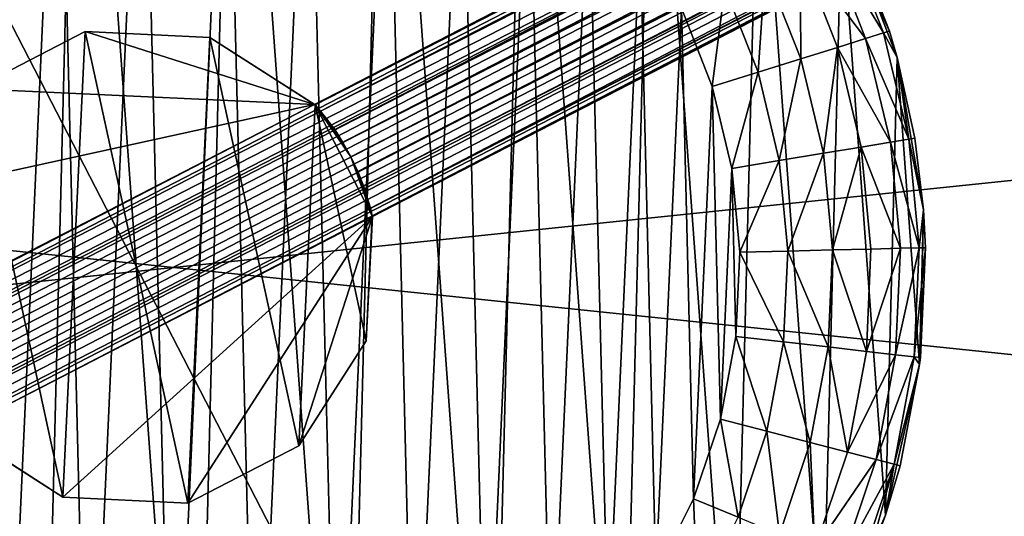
# Model space of a CAD drawing. Header units: millimetres. Extents: x -336 to 335, y 1 to 253.
# Tile 74 of 155: x -4 to 23, y 120 to 134. Entities that reach past the tile are written whole.
import ezdxf

# ---------------------------------------------------------------- set-up
doc = ezdxf.new("R2010")
doc.units = ezdxf.units.MM
doc.header["$LTSCALE"] = 25.4
doc.layers.get('0').update_dxf_attribs({"true_color": 0xff5454})

# ---------------------------------------------------------------- blocks, each defined once
blk = doc.blocks.new('COBA-ANTIQUE-III-9043.STL')
at = {"color": 39, "true_color": 0x42361f}
mesh = blk.add_polyface(dxfattribs=at)
corners = [(-65.316, 252.697, 161.661), (64.25, 1.275, 161.661), (-126.244, 62.203, 161.661), (125.177, 191.769, 161.661)]
mesh.append_faces([[corners[k] for k in face] for face in [(0, 1, 2), (1, 0, 3)]], dxfattribs={"vtx0": -1, "color": 39})
mesh = blk.add_polyface(dxfattribs=at)
corners = [(64.25, 1.275, 167.061), (-65.316, 252.697, 167.061), (-126.244, 62.203, 167.061), (125.177, 191.769, 167.061)]
mesh.append_faces([[corners[k] for k in face] for face in [(0, 1, 2), (1, 0, 3)]], dxfattribs={"vtx0": -1, "color": 39})
at = {"color": 250, "true_color": 0x262626}
mesh = blk.add_polyface(dxfattribs=at)
corners = [(-86.257, 84.466, 150.811), (84.336, 171.855, 150.291), (-86.325, 83.907, 150.291), (83.842, 172.124, 150.811)]
mesh.append_faces([[corners[k] for k in face] for face in [(0, 1, 2), (1, 0, 3)]], dxfattribs={"vtx0": -1, "color": 250})
mesh = blk.add_polyface(dxfattribs=at)
corners = [(83.643, 172.209, 151.211), (83.842, 172.124, 150.811), (-86.257, 84.466, 150.811)]
mesh.append_faces([[corners[k] for k in face] for face in [(0, 1, 2)]], dxfattribs={"color": 250})
mesh = blk.add_polyface(dxfattribs=at)
corners = [(4.265, 131.371, 151.661), (83.643, 172.209, 151.211), (-86.257, 84.466, 150.811)]
mesh.append_faces([[corners[k] for k in face] for face in [(0, 1, 2)]], dxfattribs={"color": 250})
mesh = blk.add_polyface(dxfattribs=at)
corners = [(83.642, 172.209, 152.109), (83.568, 172.239, 151.661), (4.265, 131.371, 151.661)]
mesh.append_faces([[corners[k] for k in face] for face in [(0, 1, 2)]], dxfattribs={"color": 250})
mesh = blk.add_polyface(dxfattribs=at)
corners = [(83.568, 172.239, 151.661), (83.643, 172.209, 151.211), (4.265, 131.371, 151.661)]
mesh.append_faces([[corners[k] for k in face] for face in [(0, 1, 2)]], dxfattribs={"color": 250})
mesh = blk.add_polyface(dxfattribs=at)
corners = [(83.642, 172.209, 152.109), (4.265, 131.371, 151.661), (4.277, 131.358, 151.906)]
mesh.append_faces([[corners[k] for k in face] for face in [(0, 1, 2)]], dxfattribs={"color": 250})
mesh = blk.add_polyface(dxfattribs=at)
corners = [(83.842, 172.124, 152.511), (83.642, 172.209, 152.109), (4.277, 131.358, 151.906)]
mesh.append_faces([[corners[k] for k in face] for face in [(0, 1, 2)]], dxfattribs={"color": 250})
mesh = blk.add_polyface(dxfattribs=at)
corners = [(83.842, 172.124, 152.511), (4.277, 131.358, 151.906), (4.42, 131.195, 152.511)]
mesh.append_faces([[corners[k] for k in face] for face in [(0, 1, 2)]], dxfattribs={"color": 250})
mesh = blk.add_polyface(dxfattribs=at)
corners = [(84.336, 171.855, 153.031), (83.842, 172.124, 152.511), (4.42, 131.195, 152.511)]
mesh.append_faces([[corners[k] for k in face] for face in [(0, 1, 2)]], dxfattribs={"color": 250})
mesh = blk.add_polyface(dxfattribs=at)
corners = [(-86.325, 83.907, 150.291), (84.482, 171.754, 150.189), (-86.327, 83.729, 150.189), (84.336, 171.855, 150.291)]
mesh.append_faces([[corners[k] for k in face] for face in [(0, 1, 2), (1, 0, 3)]], dxfattribs={"vtx0": -1, "color": 250})
mesh = blk.add_polyface(dxfattribs=at)
corners = [(84.336, 171.855, 153.031), (4.42, 131.195, 152.511), (4.806, 130.694, 153.133)]
mesh.append_faces([[corners[k] for k in face] for face in [(0, 1, 2)]], dxfattribs={"color": 250})
mesh = blk.add_polyface(dxfattribs=at)
corners = [(84.482, 171.754, 153.133), (84.336, 171.855, 153.031), (4.806, 130.694, 153.133)]
mesh.append_faces([[corners[k] for k in face] for face in [(0, 1, 2)]], dxfattribs={"color": 250})
mesh = blk.add_polyface(dxfattribs=at)
corners = [(84.482, 171.754, 150.189), (-86.279, 83.304, 150.022), (-86.327, 83.729, 150.189), (84.8, 171.468, 150.022)]
mesh.append_faces([[corners[k] for k in face] for face in [(0, 1, 2), (1, 0, 3)]], dxfattribs={"vtx0": -1, "color": 250})
mesh = blk.add_polyface(dxfattribs=at)
corners = [(84.8, 171.468, 153.3), (84.482, 171.754, 153.133), (4.806, 130.694, 153.133)]
mesh.append_faces([[corners[k] for k in face] for face in [(0, 1, 2)]], dxfattribs={"color": 250})
mesh = blk.add_polyface(dxfattribs=at)
corners = [(84.8, 171.468, 150.022), (-86.127, 82.877, 149.961), (-86.279, 83.304, 150.022), (85.06, 171.095, 149.961)]
mesh.append_faces([[corners[k] for k in face] for face in [(0, 1, 2), (1, 0, 3)]], dxfattribs={"vtx0": -1, "color": 250})
mesh = blk.add_polyface(dxfattribs=at)
corners = [(84.8, 171.468, 153.3), (4.806, 130.694, 153.133), (5.03, 130.348, 153.303)]
mesh.append_faces([[corners[k] for k in face] for face in [(0, 1, 2)]], dxfattribs={"color": 250})
mesh = blk.add_polyface(dxfattribs=at)
corners = [(85.06, 171.095, 153.361), (84.8, 171.468, 153.3), (5.03, 130.348, 153.303)]
mesh.append_faces([[corners[k] for k in face] for face in [(0, 1, 2)]], dxfattribs={"color": 250})
mesh = blk.add_polyface(dxfattribs=at)
corners = [(85.06, 171.095, 149.961), (-85.866, 82.504, 150.022), (-86.127, 82.877, 149.961), (85.213, 170.667, 150.022)]
mesh.append_faces([[corners[k] for k in face] for face in [(0, 1, 2), (1, 0, 3)]], dxfattribs={"vtx0": -1, "color": 250})
mesh = blk.add_polyface(dxfattribs=at)
corners = [(85.06, 171.095, 153.361), (5.03, 130.348, 153.303), (5.245, 129.964, 153.361)]
mesh.append_faces([[corners[k] for k in face] for face in [(0, 1, 2)]], dxfattribs={"color": 250})
mesh = blk.add_polyface(dxfattribs=at)
corners = [(85.213, 170.667, 153.3), (85.06, 171.095, 153.361), (5.245, 129.964, 153.361)]
mesh.append_faces([[corners[k] for k in face] for face in [(0, 1, 2)]], dxfattribs={"color": 250})
mesh = blk.add_polyface(dxfattribs=at)
corners = [(85.213, 170.667, 150.022), (-85.548, 82.218, 150.189), (-85.866, 82.504, 150.022), (85.261, 170.243, 150.189)]
mesh.append_faces([[corners[k] for k in face] for face in [(0, 1, 2), (1, 0, 3)]], dxfattribs={"vtx0": -1, "color": 250})
mesh = blk.add_polyface(dxfattribs=at)
corners = [(85.213, 170.667, 153.3), (5.245, 129.964, 153.361), (5.434, 129.565, 153.303)]
mesh.append_faces([[corners[k] for k in face] for face in [(0, 1, 2)]], dxfattribs={"color": 250})
mesh = blk.add_polyface(dxfattribs=at)
corners = [(85.261, 170.243, 153.133), (85.213, 170.667, 153.3), (5.434, 129.565, 153.303)]
mesh.append_faces([[corners[k] for k in face] for face in [(0, 1, 2)]], dxfattribs={"color": 250})
mesh = blk.add_polyface(dxfattribs=at)
corners = [(85.261, 170.243, 150.189), (-85.403, 82.117, 150.291), (-85.548, 82.218, 150.189), (85.259, 170.065, 150.291)]
mesh.append_faces([[corners[k] for k in face] for face in [(0, 1, 2), (1, 0, 3)]], dxfattribs={"vtx0": -1, "color": 250})
mesh = blk.add_polyface(dxfattribs=at)
corners = [(85.261, 170.243, 153.133), (5.434, 129.565, 153.303), (5.585, 129.182, 153.133)]
mesh.append_faces([[corners[k] for k in face] for face in [(0, 1, 2)]], dxfattribs={"color": 250})
mesh = blk.add_polyface(dxfattribs=at)
corners = [(85.261, 170.243, 153.133), (5.585, 129.182, 153.133), (85.259, 170.065, 153.031)]
mesh.append_faces([[corners[k] for k in face] for face in [(0, 1, 2)]], dxfattribs={"color": 250})
mesh = blk.add_polyface(dxfattribs=at)
corners = [(85.259, 170.065, 150.291), (-84.908, 81.848, 150.811), (-85.403, 82.117, 150.291), (85.191, 169.506, 150.811)]
mesh.append_faces([[corners[k] for k in face] for face in [(0, 1, 2), (1, 0, 3)]], dxfattribs={"vtx0": -1, "color": 250})
mesh = blk.add_polyface(dxfattribs=at)
corners = [(85.259, 170.065, 153.031), (5.585, 129.182, 153.133), (5.769, 128.577, 152.511)]
mesh.append_faces([[corners[k] for k in face] for face in [(0, 1, 2)]], dxfattribs={"color": 250})
mesh = blk.add_polyface(dxfattribs=at)
corners = [(85.259, 170.065, 153.031), (5.769, 128.577, 152.511), (85.191, 169.506, 152.511)]
mesh.append_faces([[corners[k] for k in face] for face in [(0, 1, 2)]], dxfattribs={"color": 250})
mesh = blk.add_polyface(dxfattribs=at)
corners = [(-84.709, 81.763, 151.212), (-84.908, 81.848, 150.811), (85.191, 169.506, 150.811)]
mesh.append_faces([[corners[k] for k in face] for face in [(0, 1, 2)]], dxfattribs={"color": 250})
mesh = blk.add_polyface(dxfattribs=at)
corners = [(-5.331, 122.601, 151.661), (-84.709, 81.763, 151.212), (85.191, 169.506, 150.811)]
mesh.append_faces([[corners[k] for k in face] for face in [(0, 1, 2)]], dxfattribs={"color": 250})
mesh = blk.add_polyface(dxfattribs=at)
corners = [(-5.331, 122.601, 151.661), (85.191, 169.506, 150.811), (5.822, 128.349, 151.661)]
mesh.append_faces([[corners[k] for k in face] for face in [(0, 1, 2)]], dxfattribs={"color": 250})
mesh = blk.add_polyface(dxfattribs=at)
corners = [(5.769, 128.577, 152.511), (85.166, 169.387, 152.32), (85.191, 169.506, 152.511)]
mesh.append_faces([[corners[k] for k in face] for face in [(0, 1, 2)]], dxfattribs={"color": 250})
mesh = blk.add_polyface(dxfattribs=at)
corners = [(5.822, 128.349, 151.661), (85.191, 169.506, 150.811), (85.145, 169.294, 151.212)]
mesh.append_faces([[corners[k] for k in face] for face in [(0, 1, 2)]], dxfattribs={"color": 250})
mesh = blk.add_polyface(dxfattribs=at)
corners = [(5.769, 128.577, 152.511), (5.819, 128.367, 151.906), (85.166, 169.387, 152.32)]
mesh.append_faces([[corners[k] for k in face] for face in [(0, 1, 2)]], dxfattribs={"color": 250})
mesh = blk.add_polyface(dxfattribs=at)
corners = [(85.166, 169.387, 152.32), (5.819, 128.367, 151.906), (85.125, 169.216, 151.661)]
mesh.append_faces([[corners[k] for k in face] for face in [(0, 1, 2)]], dxfattribs={"color": 250})
mesh = blk.add_polyface(dxfattribs=at)
corners = [(5.819, 128.367, 151.906), (5.822, 128.349, 151.661), (85.125, 169.216, 151.661)]
mesh.append_faces([[corners[k] for k in face] for face in [(0, 1, 2)]], dxfattribs={"color": 250})
mesh = blk.add_polyface(dxfattribs=at)
corners = [(5.822, 128.349, 151.661), (85.145, 169.294, 151.212), (85.125, 169.216, 151.661)]
mesh.append_faces([[corners[k] for k in face] for face in [(0, 1, 2)]], dxfattribs={"color": 250})
mesh = blk.add_polyface(dxfattribs=at)
corners = [(250.467, 100.986, 198.061), (-249.533, 152.986, 198.061), (-249.533, 100.986, 198.061), (250.467, 152.986, 198.061)]
mesh.append_faces([[corners[k] for k in face] for face in [(0, 1, 2), (1, 0, 3)]], dxfattribs={"vtx0": -1, "color": 250})
mesh = blk.add_polyface(dxfattribs=at)
corners = [(250.467, 152.986, 167.061), (-249.533, 100.986, 167.061), (-249.533, 152.986, 167.061), (250.467, 100.986, 167.061)]
mesh.append_faces([[corners[k] for k in face] for face in [(0, 1, 2), (1, 0, 3)]], dxfattribs={"vtx0": -1, "color": 250})
mesh = blk.add_polyface(dxfattribs=at)
corners = [(-21.621, 129.605, 86.661), (-21.018, 121.335, 86.661), (-21.727, 125.44, 86.661), (-20.705, 133.668, 86.661), (-19.522, 117.447, 86.661), (-19.014, 137.475, 86.661), (-17.296, 113.926, 86.661), (-16.612, 140.879, 86.661), (-14.426, 110.907, 86.661), (-13.593, 143.749, 86.661), (-11.023, 108.505, 86.661), (-10.072, 145.975, 86.661), (-7.216, 106.814, 86.661), (-6.184, 147.471, 86.661), (-3.152, 105.898, 86.661), (-2.079, 148.18, 86.661), (1.013, 105.792, 86.661), (2.086, 148.074, 86.661), (5.118, 106.501, 86.661), (6.149, 147.158, 86.661), (9.005, 107.997, 86.661), (9.956, 145.467, 86.661), (12.527, 110.223, 86.661), (13.36, 143.065, 86.661), (15.546, 113.093, 86.661), (16.23, 140.046, 86.661), (17.948, 116.497, 86.661), (18.456, 136.525, 86.661), (19.639, 120.304, 86.661), (19.952, 132.637, 86.661), (20.555, 124.367, 86.661), (20.661, 128.532, 86.661)]
mesh.append_faces([[corners[k] for k in face] for face in [(0, 1, 2), (30, 29, 31)]], dxfattribs={"vtx0": -1, "color": 250})
mesh.append_faces([[corners[k] for k in face] for face in [(1, 3, 4), (4, 5, 6), (6, 7, 8), (8, 9, 10), (10, 11, 12), (12, 13, 14), (14, 15, 16), (16, 17, 18), (18, 19, 20), (20, 21, 22), (22, 23, 24), (24, 25, 26), (26, 27, 28), (28, 29, 30)]], dxfattribs={"vtx0": -1, "vtx1": -1, "color": 250})
mesh.append_faces([[corners[k] for k in face] for face in [(1, 0, 3), (4, 3, 5), (6, 5, 7), (8, 7, 9), (10, 9, 11), (12, 11, 13), (14, 13, 15), (16, 15, 17), (18, 17, 19), (20, 19, 21), (22, 21, 23), (24, 23, 25), (26, 25, 27), (28, 27, 29)]], dxfattribs={"vtx0": -1, "vtx2": -1, "color": 250})
mesh = blk.add_polyface(dxfattribs=at)
corners = [(-16.71, 125.451, 151.661), (-16.507, 129.969, 151.661), (-16.767, 127.717, 151.661), (-16.339, 123.214, 151.661), (-15.936, 132.163, 151.661), (-15.661, 121.051, 151.661), (-15.066, 134.257, 151.661), (-14.687, 119.004, 151.661), (-13.913, 136.208, 151.661), (-13.439, 117.111, 151.661), (-12.499, 137.981, 151.661), (-11.939, 115.411, 151.661), (-10.852, 139.539, 151.661), (-10.217, 113.937, 151.661), (-9.005, 140.853, 151.661), (-8.307, 112.716, 151.661), (-6.992, 141.897, 151.661), (-6.245, 111.773, 151.661), (-4.854, 142.651, 151.661), (-4.072, 111.126, 151.661), (-2.632, 143.1, 151.661), (-1.83, 110.788, 151.661), (-0.369, 143.235, 151.661), (0.437, 110.765, 151.661), (1.891, 143.054, 151.661), (2.685, 111.058, 151.661), (4.104, 142.56, 151.661), (4.87, 111.661, 151.661), (6.226, 141.764, 151.661), (6.95, 112.562, 151.661), (8.217, 140.679, 151.661), (8.885, 113.744, 151.661), (10.037, 139.328, 151.661), (10.636, 115.183, 151.661), (11.652, 137.737, 151.661), (12.17, 116.853, 151.661), (13.03, 135.936, 151.661), (13.457, 118.719, 151.661), (14.143, 133.962, 151.661), (14.471, 120.747, 151.661), (14.971, 131.851, 151.661), (15.194, 122.896, 151.661), (15.498, 129.646, 151.661), (15.61, 125.124, 151.661), (15.712, 127.389, 151.661)]
mesh.append_faces([[corners[k] for k in face] for face in [(0, 1, 2), (42, 43, 44)]], dxfattribs={"vtx0": -1, "color": 250})
mesh.append_faces([[corners[k] for k in face] for face in [(1, 3, 4), (4, 5, 6), (6, 7, 8), (8, 9, 10), (10, 11, 12), (12, 13, 14), (14, 15, 16), (16, 17, 18), (18, 19, 20), (20, 21, 22), (22, 23, 24), (24, 25, 26), (26, 27, 28), (28, 29, 30), (30, 31, 32), (32, 33, 34), (34, 35, 36), (36, 37, 38), (38, 39, 40), (40, 41, 42)]], dxfattribs={"vtx0": -1, "vtx1": -1, "color": 250})
mesh.append_faces([[corners[k] for k in face] for face in [(1, 0, 3), (4, 3, 5), (6, 5, 7), (8, 7, 9), (10, 9, 11), (12, 11, 13), (14, 13, 15), (16, 15, 17), (18, 17, 19), (20, 19, 21), (22, 21, 23), (24, 23, 25), (26, 25, 27), (28, 27, 29), (30, 29, 31), (32, 31, 33), (34, 33, 35), (36, 35, 37), (38, 37, 39), (40, 39, 41), (42, 41, 43)]], dxfattribs={"vtx0": -1, "vtx2": -1, "color": 250})
mesh = blk.add_polyface(dxfattribs=at)
corners = [(18.456, 136.525, 86.661), (18.659, 136.108, 146.661), (19.742, 133.348, 146.661)]
mesh.append_faces([[corners[k] for k in face] for face in [(0, 1, 2)]], dxfattribs={"color": 250})
mesh = blk.add_polyface(dxfattribs=at)
corners = [(18.456, 136.525, 86.661), (19.742, 133.348, 146.661), (19.952, 132.637, 86.661)]
mesh.append_faces([[corners[k] for k in face] for face in [(0, 1, 2)]], dxfattribs={"color": 250})
mesh = blk.add_polyface(dxfattribs=at)
corners = [(19.58, 133.297, 147.955), (18.054, 135.82, 149.161), (19.103, 133.148, 149.161), (18.505, 136.035, 147.955)]
mesh.append_faces([[corners[k] for k in face] for face in [(0, 1, 2), (1, 0, 3)]], dxfattribs={"vtx0": -1, "color": 250})
mesh = blk.add_polyface(dxfattribs=at)
corners = [(19.742, 133.348, 146.661), (18.505, 136.035, 147.955), (19.58, 133.297, 147.955), (18.659, 136.108, 146.661)]
mesh.append_faces([[corners[k] for k in face] for face in [(0, 1, 2), (1, 0, 3)]], dxfattribs={"vtx0": -1, "color": 250})
mesh = blk.add_polyface(dxfattribs=at)
corners = [(19.103, 133.148, 149.161), (17.337, 135.479, 150.197), (18.345, 132.91, 150.197), (18.054, 135.82, 149.161)]
mesh.append_faces([[corners[k] for k in face] for face in [(0, 1, 2), (1, 0, 3)]], dxfattribs={"vtx0": -1, "color": 250})
mesh = blk.add_polyface(dxfattribs=at)
corners = [(17.357, 132.6, 150.991), (17.337, 135.479, 150.197), (16.401, 135.035, 150.991), (18.345, 132.91, 150.197)]
mesh.append_faces([[corners[k] for k in face] for face in [(0, 1, 2), (1, 0, 3)]], dxfattribs={"vtx0": -1, "color": 250})
mesh = blk.add_polyface(dxfattribs=at)
corners = [(16.206, 132.239, 151.491), (16.401, 135.035, 150.991), (15.312, 134.517, 151.491), (17.357, 132.6, 150.991)]
mesh.append_faces([[corners[k] for k in face] for face in [(0, 1, 2), (1, 0, 3)]], dxfattribs={"vtx0": -1, "color": 250})
mesh = blk.add_polyface(dxfattribs=at)
corners = [(14.971, 131.851, 151.661), (15.312, 134.517, 151.491), (14.143, 133.962, 151.661), (16.206, 132.239, 151.491)]
mesh.append_faces([[corners[k] for k in face] for face in [(0, 1, 2), (1, 0, 3)]], dxfattribs={"vtx0": -1, "color": 250})
mesh = blk.add_polyface(dxfattribs=at)
corners = [(-6.724, 128.966, 151.661), (4.265, 131.371, 151.661), (-6.889, 125.623, 151.661), (-4.905, 131.796, 151.661), (-1.914, 133.338, 151.661), (1.447, 133.177, 151.661)]
mesh.append_faces([[corners[k] for k in face] for face in [(0, 1, 2), (1, 4, 5)]], dxfattribs={"vtx0": -1, "color": 250})
mesh.append_faces([[corners[k] for k in face] for face in [(1, 0, 3), (1, 3, 4)]], dxfattribs={"vtx0": -1, "vtx2": -1, "color": 250})
mesh = blk.add_polyface(dxfattribs=at)
corners = [(-5.343, 122.614, 161.661), (-6.724, 128.966, 161.661), (-6.885, 125.605, 161.661), (-4.905, 131.796, 161.661), (-2.513, 120.795, 161.661), (-1.914, 133.338, 161.661), (0.848, 120.634, 161.661), (1.447, 133.177, 161.661), (3.838, 122.176, 161.661), (4.277, 131.358, 161.661), (5.658, 125.006, 161.661), (5.819, 128.367, 161.661)]
mesh.append_faces([[corners[k] for k in face] for face in [(0, 1, 2), (9, 10, 11)]], dxfattribs={"vtx0": -1, "color": 250})
mesh.append_faces([[corners[k] for k in face] for face in [(1, 0, 3), (3, 4, 5), (5, 6, 7), (7, 8, 9)]], dxfattribs={"vtx0": -1, "vtx1": -1, "color": 250})
mesh.append_faces([[corners[k] for k in face] for face in [(3, 0, 4), (5, 4, 6), (7, 6, 8), (9, 8, 10)]], dxfattribs={"vtx0": -1, "vtx2": -1, "color": 250})
mesh = blk.add_polyface(dxfattribs=at)
corners = [(-4.905, 131.796, 161.661), (-1.914, 133.338, 151.661), (-4.905, 131.796, 151.661), (-1.914, 133.338, 161.661)]
mesh.append_faces([[corners[k] for k in face] for face in [(0, 1, 2), (1, 0, 3)]], dxfattribs={"vtx0": -1, "color": 250})
mesh = blk.add_polyface(dxfattribs=at)
corners = [(-1.914, 133.338, 161.661), (1.447, 133.177, 151.661), (-1.914, 133.338, 151.661), (1.447, 133.177, 161.661)]
mesh.append_faces([[corners[k] for k in face] for face in [(0, 1, 2), (1, 0, 3)]], dxfattribs={"vtx0": -1, "color": 250})
mesh = blk.add_polyface(dxfattribs=at)
corners = [(4.277, 131.358, 151.906), (4.265, 131.371, 151.661), (1.447, 133.177, 151.661)]
mesh.append_faces([[corners[k] for k in face] for face in [(0, 1, 2)]], dxfattribs={"color": 250})
mesh = blk.add_polyface(dxfattribs=at)
corners = [(1.447, 133.177, 161.661), (4.277, 131.358, 151.906), (1.447, 133.177, 151.661), (4.277, 131.358, 161.661)]
mesh.append_faces([[corners[k] for k in face] for face in [(0, 1, 2), (1, 0, 3)]], dxfattribs={"vtx0": -1, "color": 250})
mesh = blk.add_polyface(dxfattribs=at)
corners = [(19.769, 130.355, 149.161), (18.345, 132.91, 150.197), (18.986, 130.225, 150.197), (19.103, 133.148, 149.161)]
mesh.append_faces([[corners[k] for k in face] for face in [(0, 1, 2), (1, 0, 3)]], dxfattribs={"vtx0": -1, "color": 250})
mesh = blk.add_polyface(dxfattribs=at)
corners = [(20.262, 130.437, 147.955), (19.103, 133.148, 149.161), (19.769, 130.355, 149.161), (19.58, 133.297, 147.955)]
mesh.append_faces([[corners[k] for k in face] for face in [(0, 1, 2), (1, 0, 3)]], dxfattribs={"vtx0": -1, "color": 250})
mesh = blk.add_polyface(dxfattribs=at)
corners = [(19.742, 133.348, 146.661), (19.58, 133.297, 147.955), (19.952, 132.637, 146.661)]
mesh.append_faces([[corners[k] for k in face] for face in [(0, 1, 2)]], dxfattribs={"color": 250})
mesh = blk.add_polyface(dxfattribs=at)
corners = [(19.58, 133.297, 147.955), (20.262, 130.437, 147.955), (19.952, 132.637, 146.661)]
mesh.append_faces([[corners[k] for k in face] for face in [(0, 1, 2)]], dxfattribs={"color": 250})
mesh = blk.add_polyface(dxfattribs=at)
corners = [(19.742, 133.348, 146.661), (19.952, 132.637, 146.661), (19.952, 132.637, 86.661)]
mesh.append_faces([[corners[k] for k in face] for face in [(0, 1, 2)]], dxfattribs={"color": 250})
mesh = blk.add_polyface(dxfattribs=at)
corners = [(17.964, 130.055, 150.991), (18.345, 132.91, 150.197), (17.357, 132.6, 150.991), (18.986, 130.225, 150.197)]
mesh.append_faces([[corners[k] for k in face] for face in [(0, 1, 2), (1, 0, 3)]], dxfattribs={"vtx0": -1, "color": 250})
mesh = blk.add_polyface(dxfattribs=at)
corners = [(16.774, 129.858, 151.491), (17.357, 132.6, 150.991), (16.206, 132.239, 151.491), (17.964, 130.055, 150.991)]
mesh.append_faces([[corners[k] for k in face] for face in [(0, 1, 2), (1, 0, 3)]], dxfattribs={"vtx0": -1, "color": 250})
mesh = blk.add_polyface(dxfattribs=at)
corners = [(19.952, 132.637, 86.661), (20.43, 130.464, 146.661), (20.661, 128.532, 86.661)]
mesh.append_faces([[corners[k] for k in face] for face in [(0, 1, 2)]], dxfattribs={"color": 250})
mesh = blk.add_polyface(dxfattribs=at)
corners = [(19.952, 132.637, 146.661), (20.43, 130.464, 146.661), (19.952, 132.637, 86.661)]
mesh.append_faces([[corners[k] for k in face] for face in [(0, 1, 2)]], dxfattribs={"color": 250})
mesh = blk.add_polyface(dxfattribs=at)
corners = [(19.952, 132.637, 146.661), (20.262, 130.437, 147.955), (20.43, 130.464, 146.661)]
mesh.append_faces([[corners[k] for k in face] for face in [(0, 1, 2)]], dxfattribs={"color": 250})
mesh = blk.add_polyface(dxfattribs=at)
corners = [(15.498, 129.646, 151.661), (16.206, 132.239, 151.491), (14.971, 131.851, 151.661), (16.774, 129.858, 151.491)]
mesh.append_faces([[corners[k] for k in face] for face in [(0, 1, 2), (1, 0, 3)]], dxfattribs={"vtx0": -1, "color": 250})
mesh = blk.add_polyface(dxfattribs=at)
corners = [(4.265, 131.371, 151.661), (-86.257, 84.466, 150.811), (-6.889, 125.623, 151.661)]
mesh.append_faces([[corners[k] for k in face] for face in [(0, 1, 2)]], dxfattribs={"color": 250})
mesh = blk.add_polyface(dxfattribs=at)
corners = [(4.277, 131.358, 161.661), (4.806, 130.694, 153.133), (4.42, 131.195, 152.511)]
mesh.append_faces([[corners[k] for k in face] for face in [(0, 1, 2)]], dxfattribs={"color": 250})
mesh = blk.add_polyface(dxfattribs=at)
corners = [(4.277, 131.358, 161.661), (4.42, 131.195, 152.511), (4.277, 131.358, 151.906)]
mesh.append_faces([[corners[k] for k in face] for face in [(0, 1, 2)]], dxfattribs={"color": 250})
mesh = blk.add_polyface(dxfattribs=at)
corners = [(4.277, 131.358, 161.661), (5.819, 128.367, 161.661), (5.245, 129.964, 153.361)]
mesh.append_faces([[corners[k] for k in face] for face in [(0, 1, 2)]], dxfattribs={"color": 250})
mesh = blk.add_polyface(dxfattribs=at)
corners = [(4.277, 131.358, 161.661), (5.245, 129.964, 153.361), (5.03, 130.348, 153.303)]
mesh.append_faces([[corners[k] for k in face] for face in [(0, 1, 2)]], dxfattribs={"color": 250})
mesh = blk.add_polyface(dxfattribs=at)
corners = [(4.277, 131.358, 161.661), (5.03, 130.348, 153.303), (4.806, 130.694, 153.133)]
mesh.append_faces([[corners[k] for k in face] for face in [(0, 1, 2)]], dxfattribs={"color": 250})
mesh = blk.add_polyface(dxfattribs=at)
corners = [(20.54, 127.509, 147.955), (19.769, 130.355, 149.161), (20.041, 127.496, 149.161), (20.262, 130.437, 147.955)]
mesh.append_faces([[corners[k] for k in face] for face in [(0, 1, 2), (1, 0, 3)]], dxfattribs={"vtx0": -1, "color": 250})
mesh = blk.add_polyface(dxfattribs=at)
corners = [(20.43, 130.464, 146.661), (20.262, 130.437, 147.955), (20.661, 128.532, 146.661)]
mesh.append_faces([[corners[k] for k in face] for face in [(0, 1, 2)]], dxfattribs={"color": 250})
mesh = blk.add_polyface(dxfattribs=at)
corners = [(20.262, 130.437, 147.955), (20.54, 127.509, 147.955), (20.661, 128.532, 146.661)]
mesh.append_faces([[corners[k] for k in face] for face in [(0, 1, 2)]], dxfattribs={"color": 250})
mesh = blk.add_polyface(dxfattribs=at)
corners = [(20.43, 130.464, 146.661), (20.661, 128.532, 146.661), (20.661, 128.532, 86.661)]
mesh.append_faces([[corners[k] for k in face] for face in [(0, 1, 2)]], dxfattribs={"color": 250})
mesh = blk.add_polyface(dxfattribs=at)
corners = [(18.211, 127.451, 150.991), (18.986, 130.225, 150.197), (17.964, 130.055, 150.991), (19.246, 127.477, 150.197)]
mesh.append_faces([[corners[k] for k in face] for face in [(0, 1, 2), (1, 0, 3)]], dxfattribs={"vtx0": -1, "color": 250})
mesh = blk.add_polyface(dxfattribs=at)
corners = [(20.041, 127.496, 149.161), (18.986, 130.225, 150.197), (19.246, 127.477, 150.197), (19.769, 130.355, 149.161)]
mesh.append_faces([[corners[k] for k in face] for face in [(0, 1, 2), (1, 0, 3)]], dxfattribs={"vtx0": -1, "color": 250})
mesh = blk.add_polyface(dxfattribs=at)
corners = [(5.245, 129.964, 153.361), (5.819, 128.367, 161.661), (5.434, 129.565, 153.303)]
mesh.append_faces([[corners[k] for k in face] for face in [(0, 1, 2)]], dxfattribs={"color": 250})
mesh = blk.add_polyface(dxfattribs=at)
corners = [(17.006, 127.421, 151.491), (17.964, 130.055, 150.991), (16.774, 129.858, 151.491), (18.211, 127.451, 150.991)]
mesh.append_faces([[corners[k] for k in face] for face in [(0, 1, 2), (1, 0, 3)]], dxfattribs={"vtx0": -1, "color": 250})
mesh = blk.add_polyface(dxfattribs=at)
corners = [(15.712, 127.389, 151.661), (16.774, 129.858, 151.491), (15.498, 129.646, 151.661), (17.006, 127.421, 151.491)]
mesh.append_faces([[corners[k] for k in face] for face in [(0, 1, 2), (1, 0, 3)]], dxfattribs={"vtx0": -1, "color": 250})
mesh = blk.add_polyface(dxfattribs=at)
corners = [(5.434, 129.565, 153.303), (5.819, 128.367, 161.661), (5.585, 129.182, 153.133)]
mesh.append_faces([[corners[k] for k in face] for face in [(0, 1, 2)]], dxfattribs={"color": 250})
mesh = blk.add_polyface(dxfattribs=at)
corners = [(5.585, 129.182, 153.133), (5.819, 128.367, 161.661), (5.769, 128.577, 152.511)]
mesh.append_faces([[corners[k] for k in face] for face in [(0, 1, 2)]], dxfattribs={"color": 250})
mesh = blk.add_polyface(dxfattribs=at)
corners = [(5.822, 128.349, 151.661), (-2.513, 120.795, 151.661), (-5.331, 122.601, 151.661), (0.848, 120.634, 151.661), (3.838, 122.176, 151.661), (5.658, 125.006, 151.661)]
mesh.append_faces([[corners[k] for k in face] for face in [(0, 1, 2), (4, 0, 5)]], dxfattribs={"vtx0": -1, "color": 250})
mesh.append_faces([[corners[k] for k in face] for face in [(1, 0, 3), (3, 0, 4)]], dxfattribs={"vtx0": -1, "vtx1": -1, "color": 250})
mesh = blk.add_polyface(dxfattribs=at)
corners = [(5.819, 128.367, 151.906), (5.658, 125.006, 151.661), (5.822, 128.349, 151.661)]
mesh.append_faces([[corners[k] for k in face] for face in [(0, 1, 2)]], dxfattribs={"color": 250})
mesh = blk.add_polyface(dxfattribs=at)
corners = [(5.819, 128.367, 151.906), (5.658, 125.006, 161.661), (5.658, 125.006, 151.661), (5.819, 128.367, 161.661)]
mesh.append_faces([[corners[k] for k in face] for face in [(0, 1, 2), (1, 0, 3)]], dxfattribs={"vtx0": -1, "color": 250})
mesh = blk.add_polyface(dxfattribs=at)
corners = [(5.769, 128.577, 152.511), (5.819, 128.367, 161.661), (5.819, 128.367, 151.906)]
mesh.append_faces([[corners[k] for k in face] for face in [(0, 1, 2)]], dxfattribs={"color": 250})
mesh = blk.add_polyface(dxfattribs=at)
corners = [(20.661, 128.532, 146.661), (20.54, 127.509, 147.955), (20.71, 127.513, 146.661)]
mesh.append_faces([[corners[k] for k in face] for face in [(0, 1, 2)]], dxfattribs={"color": 250})
mesh = blk.add_polyface(dxfattribs=at)
corners = [(20.661, 128.532, 86.661), (20.577, 124.551, 146.661), (20.555, 124.367, 86.661)]
mesh.append_faces([[corners[k] for k in face] for face in [(0, 1, 2)]], dxfattribs={"color": 250})
mesh = blk.add_polyface(dxfattribs=at)
corners = [(20.661, 128.532, 86.661), (20.71, 127.513, 146.661), (20.577, 124.551, 146.661)]
mesh.append_faces([[corners[k] for k in face] for face in [(0, 1, 2)]], dxfattribs={"color": 250})
mesh = blk.add_polyface(dxfattribs=at)
corners = [(20.661, 128.532, 146.661), (20.71, 127.513, 146.661), (20.661, 128.532, 86.661)]
mesh.append_faces([[corners[k] for k in face] for face in [(0, 1, 2)]], dxfattribs={"color": 250})
mesh = blk.add_polyface(dxfattribs=at)
corners = [(16.895, 124.976, 151.491), (15.712, 127.389, 151.661), (15.61, 125.124, 151.661), (17.006, 127.421, 151.491)]
mesh.append_faces([[corners[k] for k in face] for face in [(0, 1, 2), (1, 0, 3)]], dxfattribs={"vtx0": -1, "color": 250})
mesh = blk.add_polyface(dxfattribs=at)
corners = [(18.093, 124.838, 150.991), (17.006, 127.421, 151.491), (16.895, 124.976, 151.491), (18.211, 127.451, 150.991)]
mesh.append_faces([[corners[k] for k in face] for face in [(0, 1, 2), (1, 0, 3)]], dxfattribs={"vtx0": -1, "color": 250})
mesh = blk.add_polyface(dxfattribs=at)
corners = [(19.122, 124.719, 150.197), (18.211, 127.451, 150.991), (18.093, 124.838, 150.991), (19.246, 127.477, 150.197)]
mesh.append_faces([[corners[k] for k in face] for face in [(0, 1, 2), (1, 0, 3)]], dxfattribs={"vtx0": -1, "color": 250})
mesh = blk.add_polyface(dxfattribs=at)
corners = [(20.041, 127.496, 149.161), (19.122, 124.719, 150.197), (19.911, 124.628, 149.161), (19.246, 127.477, 150.197)]
mesh.append_faces([[corners[k] for k in face] for face in [(0, 1, 2), (1, 0, 3)]], dxfattribs={"vtx0": -1, "color": 250})
mesh = blk.add_polyface(dxfattribs=at)
corners = [(20.54, 127.509, 147.955), (19.911, 124.628, 149.161), (20.408, 124.571, 147.955), (20.041, 127.496, 149.161)]
mesh.append_faces([[corners[k] for k in face] for face in [(0, 1, 2), (1, 0, 3)]], dxfattribs={"vtx0": -1, "color": 250})
mesh = blk.add_polyface(dxfattribs=at)
corners = [(20.71, 127.513, 146.661), (20.408, 124.571, 147.955), (20.577, 124.551, 146.661), (20.54, 127.509, 147.955)]
mesh.append_faces([[corners[k] for k in face] for face in [(0, 1, 2), (1, 0, 3)]], dxfattribs={"vtx0": -1, "color": 250})
mesh = blk.add_polyface(dxfattribs=at)
corners = [(5.658, 125.006, 151.661), (3.838, 122.176, 161.661), (3.838, 122.176, 151.661), (5.658, 125.006, 161.661)]
mesh.append_faces([[corners[k] for k in face] for face in [(0, 1, 2), (1, 0, 3)]], dxfattribs={"vtx0": -1, "color": 250})
mesh = blk.add_polyface(dxfattribs=at)
corners = [(16.446, 122.57, 151.491), (15.61, 125.124, 151.661), (15.194, 122.896, 151.661), (16.895, 124.976, 151.491)]
mesh.append_faces([[corners[k] for k in face] for face in [(0, 1, 2), (1, 0, 3)]], dxfattribs={"vtx0": -1, "color": 250})
mesh = blk.add_polyface(dxfattribs=at)
corners = [(17.613, 122.266, 150.991), (16.895, 124.976, 151.491), (16.446, 122.57, 151.491), (18.093, 124.838, 150.991)]
mesh.append_faces([[corners[k] for k in face] for face in [(0, 1, 2), (1, 0, 3)]], dxfattribs={"vtx0": -1, "color": 250})
mesh = blk.add_polyface(dxfattribs=at)
corners = [(18.615, 122.006, 150.197), (18.093, 124.838, 150.991), (17.613, 122.266, 150.991), (19.122, 124.719, 150.197)]
mesh.append_faces([[corners[k] for k in face] for face in [(0, 1, 2), (1, 0, 3)]], dxfattribs={"vtx0": -1, "color": 250})
mesh = blk.add_polyface(dxfattribs=at)
corners = [(19.911, 124.628, 149.161), (18.615, 122.006, 150.197), (19.384, 121.806, 149.161), (19.122, 124.719, 150.197)]
mesh.append_faces([[corners[k] for k in face] for face in [(0, 1, 2), (1, 0, 3)]], dxfattribs={"vtx0": -1, "color": 250})
mesh = blk.add_polyface(dxfattribs=at)
corners = [(20.408, 124.571, 147.955), (19.384, 121.806, 149.161), (19.868, 121.68, 147.955), (19.911, 124.628, 149.161)]
mesh.append_faces([[corners[k] for k in face] for face in [(0, 1, 2), (1, 0, 3)]], dxfattribs={"vtx0": -1, "color": 250})
mesh = blk.add_polyface(dxfattribs=at)
corners = [(20.555, 124.367, 86.661), (20.033, 121.637, 146.661), (19.639, 120.304, 86.661)]
mesh.append_faces([[corners[k] for k in face] for face in [(0, 1, 2)]], dxfattribs={"color": 250})
mesh = blk.add_polyface(dxfattribs=at)
corners = [(20.408, 124.571, 147.955), (19.868, 121.68, 147.955), (20.555, 124.367, 146.661)]
mesh.append_faces([[corners[k] for k in face] for face in [(0, 1, 2)]], dxfattribs={"color": 250})
mesh = blk.add_polyface(dxfattribs=at)
corners = [(20.555, 124.367, 146.661), (19.868, 121.68, 147.955), (20.033, 121.637, 146.661)]
mesh.append_faces([[corners[k] for k in face] for face in [(0, 1, 2)]], dxfattribs={"color": 250})
mesh = blk.add_polyface(dxfattribs=at)
corners = [(20.555, 124.367, 146.661), (20.033, 121.637, 146.661), (20.555, 124.367, 86.661)]
mesh.append_faces([[corners[k] for k in face] for face in [(0, 1, 2)]], dxfattribs={"color": 250})
mesh = blk.add_polyface(dxfattribs=at)
corners = [(20.408, 124.571, 147.955), (20.555, 124.367, 146.661), (20.577, 124.551, 146.661)]
mesh.append_faces([[corners[k] for k in face] for face in [(0, 1, 2)]], dxfattribs={"color": 250})
mesh = blk.add_polyface(dxfattribs=at)
corners = [(20.577, 124.551, 146.661), (20.555, 124.367, 146.661), (20.555, 124.367, 86.661)]
mesh.append_faces([[corners[k] for k in face] for face in [(0, 1, 2)]], dxfattribs={"color": 250})
mesh = blk.add_polyface(dxfattribs=at)
corners = [(15.666, 120.25, 151.491), (15.194, 122.896, 151.661), (14.471, 120.747, 151.661), (16.446, 122.57, 151.491)]
mesh.append_faces([[corners[k] for k in face] for face in [(0, 1, 2), (1, 0, 3)]], dxfattribs={"vtx0": -1, "color": 250})
mesh = blk.add_polyface(dxfattribs=at)
corners = [(-5.343, 122.614, 151.906), (-5.331, 122.601, 151.661), (-2.513, 120.795, 151.661)]
mesh.append_faces([[corners[k] for k in face] for face in [(0, 1, 2)]], dxfattribs={"color": 250})
mesh = blk.add_polyface(dxfattribs=at)
corners = [(-2.513, 120.795, 161.661), (-5.343, 122.614, 151.906), (-2.513, 120.795, 151.661), (-5.343, 122.614, 161.661)]
mesh.append_faces([[corners[k] for k in face] for face in [(0, 1, 2), (1, 0, 3)]], dxfattribs={"vtx0": -1, "color": 250})
mesh = blk.add_polyface(dxfattribs=at)
corners = [(16.78, 119.787, 150.991), (16.446, 122.57, 151.491), (15.666, 120.25, 151.491), (17.613, 122.266, 150.991)]
mesh.append_faces([[corners[k] for k in face] for face in [(0, 1, 2), (1, 0, 3)]], dxfattribs={"vtx0": -1, "color": 250})
mesh = blk.add_polyface(dxfattribs=at)
corners = [(17.736, 119.389, 150.197), (17.613, 122.266, 150.991), (16.78, 119.787, 150.991), (18.615, 122.006, 150.197)]
mesh.append_faces([[corners[k] for k in face] for face in [(0, 1, 2), (1, 0, 3)]], dxfattribs={"vtx0": -1, "color": 250})
mesh = blk.add_polyface(dxfattribs=at)
corners = [(3.838, 122.176, 161.661), (0.848, 120.634, 151.661), (3.838, 122.176, 151.661), (0.848, 120.634, 161.661)]
mesh.append_faces([[corners[k] for k in face] for face in [(0, 1, 2), (1, 0, 3)]], dxfattribs={"vtx0": -1, "color": 250})
mesh = blk.add_polyface(dxfattribs=at)
corners = [(19.384, 121.806, 149.161), (17.736, 119.389, 150.197), (18.47, 119.084, 149.161), (18.615, 122.006, 150.197)]
mesh.append_faces([[corners[k] for k in face] for face in [(0, 1, 2), (1, 0, 3)]], dxfattribs={"vtx0": -1, "color": 250})
mesh = blk.add_polyface(dxfattribs=at)
corners = [(19.868, 121.68, 147.955), (18.47, 119.084, 149.161), (18.931, 118.892, 147.955), (19.384, 121.806, 149.161)]
mesh.append_faces([[corners[k] for k in face] for face in [(0, 1, 2), (1, 0, 3)]], dxfattribs={"vtx0": -1, "color": 250})
mesh = blk.add_polyface(dxfattribs=at)
corners = [(19.868, 121.68, 147.955), (18.931, 118.892, 147.955), (19.088, 118.827, 146.661)]
mesh.append_faces([[corners[k] for k in face] for face in [(0, 1, 2)]], dxfattribs={"color": 250})
mesh = blk.add_polyface(dxfattribs=at)
corners = [(19.868, 121.68, 147.955), (19.088, 118.827, 146.661), (19.639, 120.304, 146.661)]
mesh.append_faces([[corners[k] for k in face] for face in [(0, 1, 2)]], dxfattribs={"color": 250})
mesh = blk.add_polyface(dxfattribs=at)
corners = [(19.868, 121.68, 147.955), (19.639, 120.304, 146.661), (20.033, 121.637, 146.661)]
mesh.append_faces([[corners[k] for k in face] for face in [(0, 1, 2)]], dxfattribs={"color": 250})
mesh = blk.add_polyface(dxfattribs=at)
corners = [(20.033, 121.637, 146.661), (19.639, 120.304, 146.661), (19.639, 120.304, 86.661)]
mesh.append_faces([[corners[k] for k in face] for face in [(0, 1, 2)]], dxfattribs={"color": 250})
mesh = blk.add_polyface(dxfattribs=at)
corners = [(0.848, 120.634, 161.661), (-2.513, 120.795, 151.661), (0.848, 120.634, 151.661), (-2.513, 120.795, 161.661)]
mesh.append_faces([[corners[k] for k in face] for face in [(0, 1, 2), (1, 0, 3)]], dxfattribs={"vtx0": -1, "color": 250})
mesh = blk.add_polyface(dxfattribs=at)
corners = [(14.571, 118.061, 151.491), (14.471, 120.747, 151.661), (13.457, 118.719, 151.661), (15.666, 120.25, 151.491)]
mesh.append_faces([[corners[k] for k in face] for face in [(0, 1, 2), (1, 0, 3)]], dxfattribs={"vtx0": -1, "color": 250})
mesh = blk.add_polyface(dxfattribs=at)
corners = [(19.639, 120.304, 86.661), (19.088, 118.827, 146.661), (17.948, 116.497, 86.661)]
mesh.append_faces([[corners[k] for k in face] for face in [(0, 1, 2)]], dxfattribs={"color": 250})
mesh = blk.add_polyface(dxfattribs=at)
corners = [(19.639, 120.304, 146.661), (19.088, 118.827, 146.661), (19.639, 120.304, 86.661)]
mesh.append_faces([[corners[k] for k in face] for face in [(0, 1, 2)]], dxfattribs={"color": 250})

msp = doc.modelspace()

# ---------------------------------------------------------------- block references
at = {"color": 0}
msp.add_blockref('COBA-ANTIQUE-III-9043.STL', (0, 0), dxfattribs=at)

doc.saveas('drawing.dxf')
